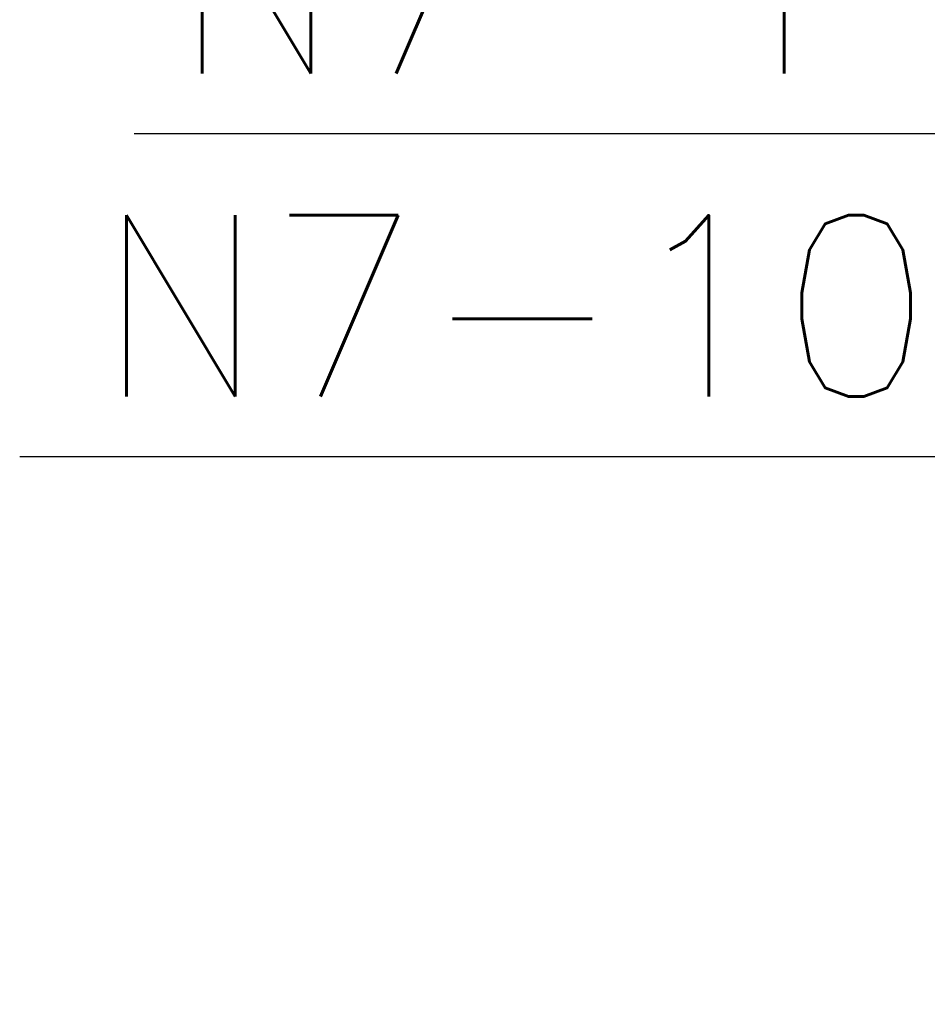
# Model space of a CAD drawing. Header units: millimetres. Extents: x -8078 to 234695, y -4319 to 602442.
# Tile 126 of 152: x 79060 to 79812, y 288867 to 289682. Entities that reach past the tile are written whole.
import ezdxf

# ---------------------------------------------------------------- set-up
doc = ezdxf.new("R2010")
doc.units = ezdxf.units.MM
doc.header["$MEASUREMENT"] = 0
doc.layers.add('FLUID-N7-150-NUM', color=7, linetype='Continuous')
doc.styles.add('FDBES', font='simplex.shx')
doc.dimstyles.new('FDBES', dxfattribs={"dimscale": 50, "dimtxt": 4, "dimasz": 2.5, "dimexe": 0.8, "dimexo": 2, "dimgap": 1, "dimtad": 1, "dimdsep": 46, "dimtxsty": 'FDBES', "dimcen": 2.5, "dimclrd": 4, "dimclre": 5, "dimadec": 0, "dimazin": 0, "dimtfac": 1, "dimtmove": 0, "dimatfit": 3, "dimfxl": 1, "dimarcsym": 0})

# ---------------------------------------------------------------- blocks, each defined once
blk = doc.blocks.new('*U56321')
at = {"color": 0, "lineweight": -2}
blk.add_line((-664.73, 963.71), (-1420.45, 963.71), dxfattribs=at)
at = {"color": 0, "lineweight": -2, "insert": (-1042.59, 963.71), "char_height": 150, "attachment_point": 5, "style": 'FDBES'}
blk.add_mtext('N7-11\\P ', dxfattribs=at)
blk = doc.blocks.new('*U56320')
at = {"color": 0, "lineweight": -2}
blk.add_line((-440.17, 696.26), (-1260.17, 696.26), dxfattribs=at)
at = {"color": 0, "lineweight": -2, "insert": (-850.17, 696.26), "char_height": 150, "attachment_point": 5, "style": 'FDBES'}
blk.add_mtext('N7-10\\P ', dxfattribs=at)
at = {"color": 0, "lineweight": -2}
blk.add_leader([(0, 0), (-440.17, 696.26)], dimstyle='FDBES', override={"dimscale": 37.5, "dimclrd": 0, "dimclre": 0}, dxfattribs=at)

msp = doc.modelspace()

# ---------------------------------------------------------------- block references
at = {"layer": 'FLUID-N7-150-NUM', "linetype": 'ByBlock', "lineweight": -2}
for name, p in [('*U56321', (80575.14, 288623.74, 1334)), ('*U56320', (80320.17, 288623.74, 1334))]:
    msp.add_blockref(name, p, dxfattribs=at)

doc.saveas('drawing.dxf')
